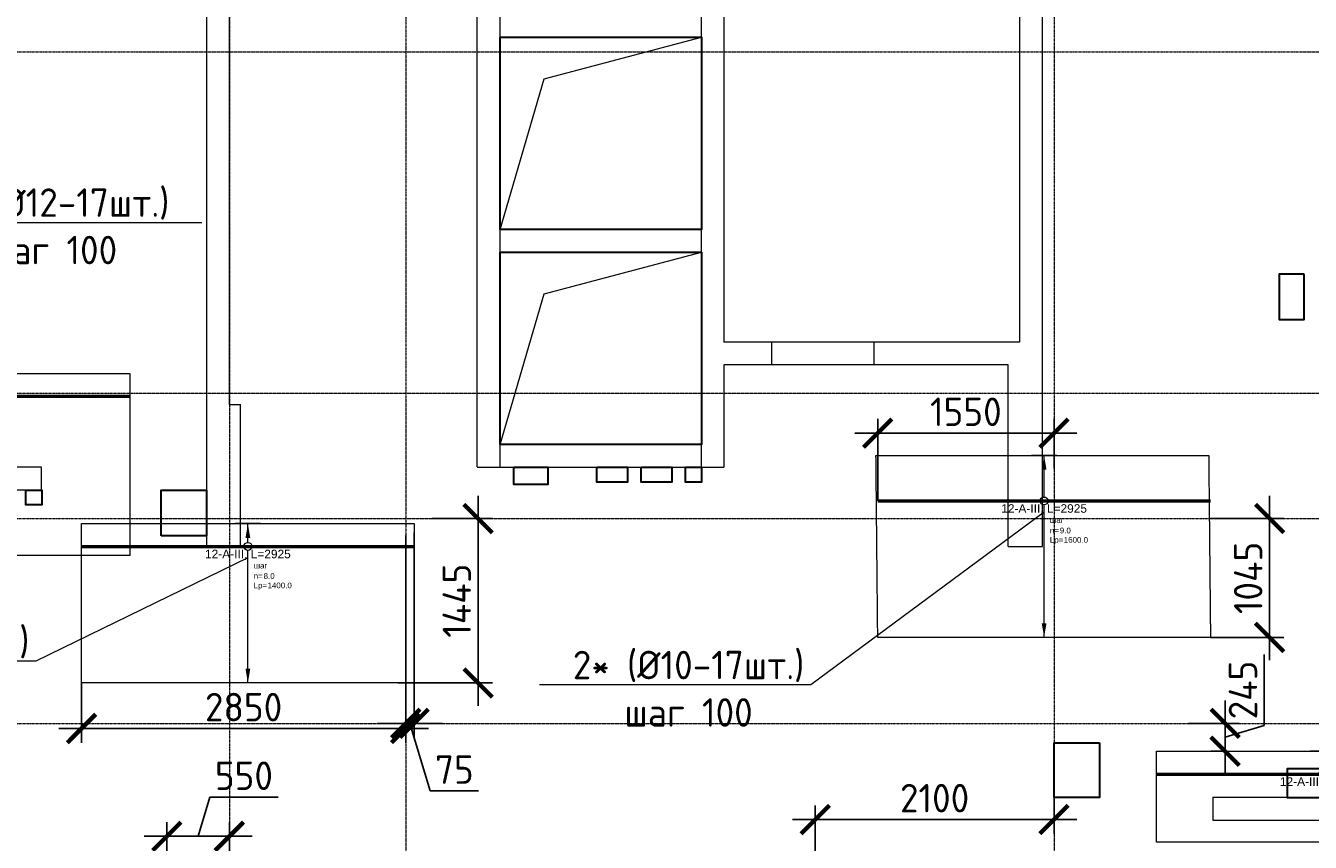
# Model space of a CAD drawing. Header units: millimetres. Extents: x -386473 to 311666, y -59273 to 291770.
# Tile 70 of 132: x 24372 to 35666, y 21351 to 28526. Entities that reach past the tile are written whole.
import ezdxf
from ezdxf import colors
from ezdxf.entities.mleader import LeaderData, LeaderLine
from ezdxf.enums import TextEntityAlignment as Align
from ezdxf.math import Vec2, Vec3

# ---------------------------------------------------------------- set-up
doc = ezdxf.new("R2010")
doc.units = ezdxf.units.MM
doc.set_wipeout_variables(frame=1)
for name, pattern in [('01 Штриховая _4 мм_', [6, 3.5, -2.5]), ('______5', [1100, 800, -100, 100, -100]), ('DASHED', [7, 5, -2, 0]), ('GOST2.303 4', [7, 5, -2, 0]), ('осевая', [50.8, 31.75, -6.35, 6.35, -6.35])]:
    doc.linetypes.add(name, pattern=pattern)
for name, color, linetype, lineweight in [('АрмСтер', 2, 'Continuous', 50), ('контур распр. стерхней', 2, 'GOST2.303 4', 20), ('Оси', 40, '______5', 18), ('Перекрытие ж_бетон', 1, 'Continuous', 30), ('подоснова', 151, 'Continuous', 5), ('РАЗМЕРЫ', 1, 'Continuous', 9)]:
    doc.layers.add(name, color=color, linetype=linetype, lineweight=lineweight)
doc.layers.add('АрмСтер_атрибуты', color=2, linetype='Continuous', lineweight=0, plot=False)
doc.layers.add('Колонна_ бетон', color=7, linetype='Continuous', lineweight=50, true_color=0xb4b496)
doc.styles.add('GOST-2.304_Type-B', font='GOST_Common.ttf')
doc.styles.get("Standard").update_dxf_attribs({"font": 'arial.ttf'})
doc.styles.add('Аннотативный', font='arial.ttf')
doc.dimstyles.new('СПДС', dxfattribs={"dimscale": 100, "dimtxt": 2.5, "dimasz": 2.5, "dimexe": 1.25, "dimexo": 0, "dimtad": 1, "dimdec": 0, "dimtxsty": 'GOST-2.304_Type-B', "dimblk": 'ARCHTICK', "dimcen": 2.5, "dimdle": 2, "dimadec": 0, "dimazin": 2, "dimtfac": 0.75, "dimtdec": 0, "dimtmove": 1, "dimatfit": 3, "dimfxl": 1, "dimtolj": 1, "dimarcsym": 1})

# ---------------------------------------------------------------- blocks, each defined once
blk = doc.blocks.new('оси2')
at = {"layer": 'Оси', "color": 16, "linetype": 'осевая', "lineweight": 0, "ltscale": 0.25, "transparency": 33554687}
for p, q in [((1003495.5, 5465.4), (1003495.5, -20739.3)), ((1005045.5, 5465.4), (1005045.5, -20739.3)), ((1010745.5, 5465.4), (1010745.5, -20739.3)), ((979200, -1392.9), (1032582.1, -1392.9)), ((979200, -4392.9), (1032582.1, -4392.9)), ((979200, -5492.9), (1032582.1, -5492.9)), ((979200, -7292.9), (1032582.1, -7292.9))]:
    blk.add_line(p, q, dxfattribs=at)
blk = doc.blocks.new('*U71')
at = {"layer": 'РАЗМЕРЫ'}
for p, q in [((112, 200), (-112, 200)), ((112, -1400), (-112, -1400))]:
    blk.add_line(p, q, dxfattribs=at)
at = {"layer": 'РАЗМЕРЫ', "ltscale": 15}
blk.add_line((0, -1400), (0, 200), dxfattribs=at)
at = {"layer": 'РАЗМЕРЫ'}
for points in [[(0, 200), (21, 75), (-21, 75)], [(0, -1400), (21, -1275), (-21, -1275)]]:
    blk.add_solid(points, dxfattribs=at)
at = {"layer": 'АрмСтер_атрибуты', "color": 215, "ltscale": 15, "style": 'Аннотативный'}
for s, p in [('шаг', (51, -194)), ('Lр=', (50, -368)), ('n=', (51, -285))]:
    blk.add_text(s, height=50, dxfattribs=at).set_placement(p)
at = {"layer": 'АрмСтер_атрибуты', "style": 'Аннотативный', "flags": 8}
blk.add_attdef('ПОЗ', (110, 30), '', height=75, dxfattribs=at)
at = {"layer": 'АрмСтер_атрибуты', "color": 215, "style": 'Аннотативный'}
for tag, p, flags in [('ШАГ', (191, -194), 10), ('КОЛ', (138, -285), 8), ('ШИРИНА', (173, -368), 8)]:
    blk.add_attdef(tag, p, '', height=50, dxfattribs=dict(at, flags=flags))
at = {"layer": 'АрмСтер_атрибуты', "flags": 9}
for tag, p in [('МАССА', (-1034, -1010)), ('ОБОЗНАЧЕНИЕ', (-1034, -1124))]:
    blk.add_attdef(tag, p, '', height=75, dxfattribs=at)
at = {"linetype": 'Continuous', "lineweight": 0}
blk.add_wipeout([(35, 0), (28, 21), (11, 33), (-11, 33), (-28, 21), (-35, 0), (-28, -21), (-11, -33), (11, -33), (28, -21)], dxfattribs=at)
at = {"color": 0, "linetype": 'ByBlock', "lineweight": -2, "ltscale": 100}
blk.add_line((-1463, 0), (1462, 0), dxfattribs=at)
at = {"layer": 'РАЗМЕРЫ'}
blk.add_circle((0, 0), 35, dxfattribs=at)
at = {"layer": 'АрмСтер_атрибуты', "style": 'Аннотативный', "flags": 8}
blk.add_attdef('НАИМЕНОВАНИЕ', text='', height=75, dxfattribs=at).set_placement((0, -29), align=Align.TOP_CENTER)
blk = doc.blocks.new('_None')
blk = doc.blocks.new('_ArchTick')
at = {"color": 0, "linetype": 'ByBlock', "const_width": 0.15}
blk.add_lwpolyline([(-0.5, -0.5), (0.5, 0.5)], dxfattribs=at)
blk = doc.blocks.new('*D94')
at = {"layer": 'DEFPOINTS', "color": 0, "transparency": 16777216}
for p in [(25613, 21404), (25613, 21151), (26163, 21061)]:
    blk.add_point(p, dxfattribs=at)
at = {"layer": 'РАЗМЕРЫ', "color": 0, "lineweight": -2, "transparency": 16777216}
for p, q in [((25888, 21404), (25991, 21748)), ((25991, 21748), (26591, 21748)), ((25613, 21151), (25613, 21529)), ((26163, 21061), (26163, 21529)), ((26363, 21404), (25413, 21404))]:
    blk.add_line(p, q, dxfattribs=at)
at = {"layer": 'РАЗМЕРЫ', "color": 0, "lineweight": -2, "transparency": 16777216, "xscale": 250, "yscale": 250, "zscale": 250, "rotation": 180}
blk.add_blockref('_ArchTick', (25613, 21404), dxfattribs=at)
at = {"layer": 'РАЗМЕРЫ', "color": 0, "lineweight": -2, "transparency": 16777216, "xscale": 250, "yscale": 250, "zscale": 250}
blk.add_blockref('_ArchTick', (26163, 21404), dxfattribs=at)
at = {"layer": 'РАЗМЕРЫ', "color": 0, "lineweight": 0, "transparency": 16777216, "insert": (26291, 21936), "char_height": 250, "attachment_point": 5, "style": 'GOST-2.304_Type-B'}
blk.add_mtext('\\A1;550', dxfattribs=at)
blk = doc.blocks.new('*D96')
at = {"layer": 'DEFPOINTS', "color": 0, "transparency": 16777216}
for p in [(33413, 21751), (31313, 21551), (31313, 21151)]:
    blk.add_point(p, dxfattribs=at)
at = {"layer": 'РАЗМЕРЫ', "color": 0, "lineweight": -2, "transparency": 16777216}
for p, q in [((33413, 21751), (33413, 21426)), ((31313, 21151), (31313, 21676)), ((33613, 21551), (31113, 21551))]:
    blk.add_line(p, q, dxfattribs=at)
at = {"layer": 'РАЗМЕРЫ', "color": 0, "lineweight": -2, "transparency": 16777216, "xscale": 250, "yscale": 250, "zscale": 250, "rotation": 180}
blk.add_blockref('_ArchTick', (31313, 21551), dxfattribs=at)
at = {"layer": 'РАЗМЕРЫ', "color": 0, "lineweight": -2, "transparency": 16777216, "xscale": 250, "yscale": 250, "zscale": 250}
blk.add_blockref('_ArchTick', (33413, 21551), dxfattribs=at)
at = {"layer": 'РАЗМЕРЫ', "color": 0, "lineweight": 0, "transparency": 16777216, "insert": (32363, 21739), "char_height": 250, "attachment_point": 5, "style": 'GOST-2.304_Type-B'}
blk.add_mtext('\\A1;2100', dxfattribs=at)
blk = doc.blocks.new('*U115')
at = {"layer": 'РАЗМЕРЫ'}
for p, q in [((112, 200), (-112, 200)), ((112, -600), (-112, -600))]:
    blk.add_line(p, q, dxfattribs=at)
at = {"layer": 'РАЗМЕРЫ', "ltscale": 15}
blk.add_line((0, -600), (0, 200), dxfattribs=at)
at = {"layer": 'РАЗМЕРЫ'}
for points in [[(0, 200), (21, 75), (-21, 75)], [(0, -600), (21, -475), (-21, -475)]]:
    blk.add_solid(points, dxfattribs=at)
at = {"layer": 'АрмСтер_атрибуты', "color": 215, "ltscale": 15, "style": 'Аннотативный'}
for s, p in [('шаг', (51, -194)), ('Lр=', (50, -368)), ('n=', (51, -285))]:
    blk.add_text(s, height=50, dxfattribs=at).set_placement(p)
at = {"layer": 'АрмСтер_атрибуты', "style": 'Аннотативный', "flags": 8}
blk.add_attdef('ПОЗ', (110, 30), '', height=75, dxfattribs=at)
at = {"layer": 'АрмСтер_атрибуты', "color": 215, "style": 'Аннотативный'}
for tag, p, flags in [('ШАГ', (191, -194), 10), ('КОЛ', (138, -285), 8), ('ШИРИНА', (173, -368), 8)]:
    blk.add_attdef(tag, p, '', height=50, dxfattribs=dict(at, flags=flags))
at = {"layer": 'АрмСтер_атрибуты', "flags": 9}
for tag, p in [('МАССА', (-1034, -1010)), ('ОБОЗНАЧЕНИЕ', (-1034, -1124))]:
    blk.add_attdef(tag, p, '', height=75, dxfattribs=at)
at = {"linetype": 'Continuous', "lineweight": 0}
blk.add_wipeout([(35, 0), (28, 21), (11, 33), (-11, 33), (-28, 21), (-35, 0), (-28, -21), (-11, -33), (11, -33), (28, -21)], dxfattribs=at)
at = {"color": 0, "linetype": 'ByBlock', "lineweight": -2, "ltscale": 100}
blk.add_line((-1463, 0), (1462, 0), dxfattribs=at)
at = {"layer": 'РАЗМЕРЫ'}
blk.add_circle((0, 0), 35, dxfattribs=at)
at = {"layer": 'АрмСтер_атрибуты', "style": 'Аннотативный', "flags": 8}
blk.add_attdef('НАИМЕНОВАНИЕ', text='', height=75, dxfattribs=at).set_placement((0, -29), align=Align.TOP_CENTER)
blk = doc.blocks.new('*U453')
at = {"layer": 'РАЗМЕРЫ'}
for p, q in [((112, 400), (-112, 400)), ((112, -1200), (-112, -1200))]:
    blk.add_line(p, q, dxfattribs=at)
at = {"layer": 'РАЗМЕРЫ', "ltscale": 15}
blk.add_line((0, -1200), (0, 400), dxfattribs=at)
at = {"layer": 'РАЗМЕРЫ'}
for points in [[(0, 400), (21, 275), (-21, 275)], [(0, -1200), (21, -1075), (-21, -1075)]]:
    blk.add_solid(points, dxfattribs=at)
at = {"layer": 'АрмСтер_атрибуты', "color": 215, "ltscale": 15, "style": 'Аннотативный'}
for s, p in [('шаг', (51, -194)), ('Lр=', (50, -368)), ('n=', (51, -285))]:
    blk.add_text(s, height=50, dxfattribs=at).set_placement(p)
at = {"layer": 'АрмСтер_атрибуты', "style": 'Аннотативный', "flags": 8}
blk.add_attdef('ПОЗ', (110, 30), '', height=75, dxfattribs=at)
at = {"layer": 'АрмСтер_атрибуты', "color": 215, "style": 'Аннотативный'}
for tag, p, flags in [('ШАГ', (191, -194), 10), ('КОЛ', (138, -285), 8), ('ШИРИНА', (173, -368), 8)]:
    blk.add_attdef(tag, p, '', height=50, dxfattribs=dict(at, flags=flags))
at = {"layer": 'АрмСтер_атрибуты', "flags": 9}
for tag, p in [('МАССА', (-1034, -1010)), ('ОБОЗНАЧЕНИЕ', (-1034, -1124))]:
    blk.add_attdef(tag, p, '', height=75, dxfattribs=at)
at = {"linetype": 'Continuous', "lineweight": 0}
blk.add_wipeout([(35, 0), (28, 21), (11, 33), (-11, 33), (-28, 21), (-35, 0), (-28, -21), (-11, -33), (11, -33), (28, -21)], dxfattribs=at)
at = {"color": 0, "linetype": 'ByBlock', "lineweight": -2, "ltscale": 100}
blk.add_line((-1463, 0), (1462, 0), dxfattribs=at)
at = {"layer": 'РАЗМЕРЫ'}
blk.add_circle((0, 0), 35, dxfattribs=at)
at = {"layer": 'АрмСтер_атрибуты', "style": 'Аннотативный', "flags": 8}
blk.add_attdef('НАИМЕНОВАНИЕ', text='', height=75, dxfattribs=at).set_placement((0, -29), align=Align.TOP_CENTER)
blk = doc.blocks.new('*D120')
at = {"layer": 'DEFPOINTS', "color": 0, "transparency": 16777216}
for p in [(31863, 24946), (33413, 24636), (31863, 24351)]:
    blk.add_point(p, dxfattribs=at)
at = {"layer": 'РАЗМЕРЫ', "color": 0, "lineweight": -2, "transparency": 16777216}
for p, q in [((31863, 24351), (31863, 25071)), ((33413, 24636), (33413, 25071)), ((33613, 24946), (31663, 24946))]:
    blk.add_line(p, q, dxfattribs=at)
at = {"layer": 'РАЗМЕРЫ', "color": 0, "lineweight": -2, "transparency": 16777216, "xscale": 250, "yscale": 250, "zscale": 250, "rotation": 180}
blk.add_blockref('_ArchTick', (31863, 24946), dxfattribs=at)
at = {"layer": 'РАЗМЕРЫ', "color": 0, "lineweight": -2, "transparency": 16777216, "xscale": 250, "yscale": 250, "zscale": 250}
blk.add_blockref('_ArchTick', (33413, 24946), dxfattribs=at)
at = {"layer": 'РАЗМЕРЫ', "color": 0, "lineweight": 0, "transparency": 16777216, "insert": (32638, 25134), "char_height": 250, "attachment_point": 5, "style": 'GOST-2.304_Type-B'}
blk.add_mtext('\\A1;1550', dxfattribs=at)
blk = doc.blocks.new('*U111')
at = {"layer": 'РАЗМЕРЫ'}
for p, q in [((112, 200), (-112, 200)), ((112, -1200), (-112, -1200))]:
    blk.add_line(p, q, dxfattribs=at)
at = {"layer": 'РАЗМЕРЫ', "ltscale": 15}
blk.add_line((0, -1200), (0, 200), dxfattribs=at)
at = {"layer": 'РАЗМЕРЫ'}
for points in [[(0, 200), (21, 75), (-21, 75)], [(0, -1200), (21, -1075), (-21, -1075)]]:
    blk.add_solid(points, dxfattribs=at)
at = {"layer": 'АрмСтер_атрибуты', "color": 215, "ltscale": 15, "style": 'Аннотативный'}
for s, p in [('шаг', (51, -194)), ('Lр=', (50, -368)), ('n=', (51, -285))]:
    blk.add_text(s, height=50, dxfattribs=at).set_placement(p)
at = {"layer": 'АрмСтер_атрибуты', "style": 'Аннотативный', "flags": 8}
blk.add_attdef('ПОЗ', (110, 30), '', height=75, dxfattribs=at)
at = {"layer": 'АрмСтер_атрибуты', "color": 215, "style": 'Аннотативный'}
for tag, p, flags in [('ШАГ', (191, -194), 10), ('КОЛ', (138, -285), 8), ('ШИРИНА', (173, -368), 8)]:
    blk.add_attdef(tag, p, '', height=50, dxfattribs=dict(at, flags=flags))
at = {"layer": 'АрмСтер_атрибуты', "flags": 9}
for tag, p in [('МАССА', (-1034, -1010)), ('ОБОЗНАЧЕНИЕ', (-1034, -1124))]:
    blk.add_attdef(tag, p, '', height=75, dxfattribs=at)
at = {"linetype": 'Continuous', "lineweight": 0}
blk.add_wipeout([(35, 0), (28, 21), (11, 33), (-11, 33), (-28, 21), (-35, 0), (-28, -21), (-11, -33), (11, -33), (28, -21)], dxfattribs=at)
at = {"color": 0, "linetype": 'ByBlock', "lineweight": -2, "ltscale": 100}
blk.add_line((-1463, 0), (1462, 0), dxfattribs=at)
at = {"layer": 'РАЗМЕРЫ'}
blk.add_circle((0, 0), 35, dxfattribs=at)
at = {"layer": 'АрмСтер_атрибуты', "style": 'Аннотативный', "flags": 8}
blk.add_attdef('НАИМЕНОВАНИЕ', text='', height=75, dxfattribs=at).set_placement((0, -29), align=Align.TOP_CENTER)
blk = doc.blocks.new('*D175')
at = {"layer": 'DEFPOINTS', "color": 0, "transparency": 16777216}
for p in [(27788, 24074), (27714, 24047, 160), (27788, 22396)]:
    blk.add_point(p, dxfattribs=at)
at = {"layer": 'РАЗМЕРЫ', "color": 0, "lineweight": -2, "transparency": 16777216}
for p, q in [((27788, 24074), (27788, 22271)), ((27714, 24047), (27714, 22271)), ((27714, 22396), (27464, 22396)), ((27714, 22396), (27788, 22396)), ((27714, 22396), (27788, 22396)), ((27751, 22396), (27929, 21803)), ((27788, 22396), (28038, 22396)), ((27929, 21803), (28353, 21803))]:
    blk.add_line(p, q, dxfattribs=at)
at = {"layer": 'РАЗМЕРЫ', "color": 0, "lineweight": -2, "transparency": 16777216, "xscale": 250, "yscale": 250, "zscale": 250}
blk.add_blockref('_ArchTick', (27714, 22396), dxfattribs=at)
at = {"layer": 'РАЗМЕРЫ', "color": 0, "lineweight": -2, "transparency": 16777216, "xscale": 250, "yscale": 250, "zscale": 250, "rotation": 180}
blk.add_blockref('_ArchTick', (27788, 22396), dxfattribs=at)
at = {"layer": 'РАЗМЕРЫ', "color": 0, "lineweight": 0, "transparency": 16777216, "insert": (28141, 21990), "char_height": 250, "attachment_point": 5, "style": 'GOST-2.304_Type-B'}
blk.add_mtext('\\A1;75', dxfattribs=at)
blk = doc.blocks.new('*D176')
at = {"layer": 'DEFPOINTS', "color": 0, "transparency": 16777216}
for p in [(24863, 22751), (27713, 22517), (24863, 22351)]:
    blk.add_point(p, dxfattribs=at)
at = {"layer": 'РАЗМЕРЫ', "color": 0, "lineweight": -2, "transparency": 16777216}
for p, q in [((24863, 22751), (24863, 22226)), ((27713, 22517), (27713, 22226)), ((27913, 22351), (24663, 22351))]:
    blk.add_line(p, q, dxfattribs=at)
at = {"layer": 'РАЗМЕРЫ', "color": 0, "lineweight": -2, "transparency": 16777216, "xscale": 250, "yscale": 250, "zscale": 250, "rotation": 180}
blk.add_blockref('_ArchTick', (24863, 22351), dxfattribs=at)
at = {"layer": 'РАЗМЕРЫ', "color": 0, "lineweight": -2, "transparency": 16777216, "xscale": 250, "yscale": 250, "zscale": 250}
blk.add_blockref('_ArchTick', (27713, 22351), dxfattribs=at)
at = {"layer": 'РАЗМЕРЫ', "color": 0, "lineweight": 0, "transparency": 16777216, "insert": (26288, 22539), "char_height": 250, "attachment_point": 5, "style": 'GOST-2.304_Type-B'}
blk.add_mtext('\\A1;2850', dxfattribs=at)
blk = doc.blocks.new('*D177')
at = {"layer": 'DEFPOINTS', "color": 0, "transparency": 16777216}
for p in [(27946, 24196, 160), (27644, 22751), (28350, 22751)]:
    blk.add_point(p, dxfattribs=at)
at = {"layer": 'РАЗМЕРЫ', "color": 0, "lineweight": -2, "transparency": 16777216}
for p, q in [((28350, 24396), (28350, 22551)), ((27946, 24196), (28475, 24196)), ((27644, 22751), (28475, 22751))]:
    blk.add_line(p, q, dxfattribs=at)
at = {"layer": 'РАЗМЕРЫ', "color": 0, "lineweight": -2, "transparency": 16777216, "xscale": 250, "yscale": 250, "zscale": 250}
for p, rotation in [((28350, 24196), 90), ((28350, 22751), 270)]:
    blk.add_blockref('_ArchTick', p, dxfattribs=dict(at, rotation=rotation))
at = {"layer": 'РАЗМЕРЫ', "color": 0, "lineweight": 0, "transparency": 16777216, "insert": (28162, 23474), "char_height": 250, "attachment_point": 5, "rotation": 90, "style": 'GOST-2.304_Type-B'}
blk.add_mtext('\\A1;1445', dxfattribs=at)
blk = doc.blocks.new('*D178')
at = {"layer": 'DEFPOINTS', "color": 0, "transparency": 16777216}
for p in [(34596, 22396, 160), (34917, 22396), (34922, 22151)]:
    blk.add_point(p, dxfattribs=at)
at = {"layer": 'РАЗМЕРЫ', "color": 0, "lineweight": -2, "transparency": 16777216}
for p, q in [((35261, 22377), (35261, 23002)), ((34917, 21951), (34917, 22596)), ((34596, 22396), (35042, 22396)), ((34917, 22274), (35261, 22377)), ((34922, 22151), (34792, 22151))]:
    blk.add_line(p, q, dxfattribs=at)
at = {"layer": 'РАЗМЕРЫ', "color": 0, "lineweight": -2, "transparency": 16777216, "xscale": 250, "yscale": 250, "zscale": 250}
for p, rotation in [((34917, 22396), 90), ((34917, 22151), 270)]:
    blk.add_blockref('_ArchTick', p, dxfattribs=dict(at, rotation=rotation))
at = {"layer": 'РАЗМЕРЫ', "color": 0, "lineweight": 0, "transparency": 16777216, "insert": (35074, 22689), "char_height": 250, "attachment_point": 5, "rotation": 90, "style": 'GOST-2.304_Type-B'}
blk.add_mtext('\\A1;245', dxfattribs=at)
blk = doc.blocks.new('стены подвала')
at = {"layer": 'Колонна_ бетон', "color": 252, "linetype": 'DASHED', "lineweight": 0, "ltscale": 0.3, "true_color": 0x939598, "transparency": 33554687}
for p, q in [((-175667, -10025, 160), (-175667, -16975, 160)), ((-173897, -10025, 160), (-173897, -16975, 160)), ((-171097, -10025, 160), (-171097, -15875, 160)), ((-178247, -10275, 160), (-178247, -17675, 160)), ((-178047, -10225, 160), (-178047, -16425, 160)), ((-175867, -16975, 160), (-175867, -10225, 160)), ((-173697, -10225, 160), (-173697, -15875, 160)), ((-170897, -17675, 160), (-170897, -10275, 160)), ((-173897, -13195, 160), (-175667, -13195, 160)), ((-175667, -13195, 160), (-175667, -13195, 160)), ((-173897, -13195, 160), (-173897, -13195, 160)), ((-175667, -14885, 160), (-173897, -14885, 160)), ((-175667, -14885, 160), (-175667, -14885, 160)), ((-173897, -14885, 160), (-173897, -14885, 160)), ((-175667, -15085, 160), (-175667, -15085, 160)), ((-175667, -15085, 160), (-173897, -15085, 160)), ((-173897, -15085, 160), (-173897, -15085, 160)), ((-171097, -15875, 160), (-173697, -15875, 160)), ((-173697, -15875, 160), (-173697, -15875, 160)), ((-173277, -15875, 160), (-173277, -15875, 160)), ((-173277, -16075, 160), (-173277, -15875, 160)), ((-172377, -16075, 160), (-172377, -15875, 160)), ((-172377, -15875, 160), (-172377, -15875, 160)), ((-171097, -15875, 160), (-171097, -15875, 160)), ((-173697, -16075, 160), (-173697, -16075, 160)), ((-171197, -16075, 160), (-173697, -16075, 160)), ((-173697, -16075, 160), (-173697, -16975, 160)), ((-173277, -16075, 160), (-173277, -16075, 160)), ((-172377, -16075, 160), (-172377, -16075, 160)), ((-171197, -16075, 160), (-171197, -16075, 160)), ((-171197, -17675, 160), (-171197, -16075, 160)), ((-178047, -16425, 160), (-177947, -16425, 160)), ((-178047, -16425, 160), (-178047, -16425, 160)), ((-177947, -16425, 160), (-177947, -16425, 160)), ((-177947, -17675, 160), (-177947, -16425, 160)), ((-175667, -16775, 160), (-175667, -16775, 160)), ((-173897, -16775, 160), (-175667, -16775, 160)), ((-173897, -16775, 160), (-173897, -16775, 160)), ((-179697, -16975, 160), (-180947, -16975, 160)), ((-179697, -16975, 160), (-179697, -16975, 160)), ((-179697, -17175, 160), (-179697, -16975, 160)), ((-175867, -16975, 160), (-175867, -16975, 160)), ((-175867, -16975, 160), (-173697, -16975, 160)), ((-175667, -16975, 160), (-175667, -16975, 160)), ((-173897, -16975, 160), (-173897, -16975, 160)), ((-173697, -16975, 160), (-173697, -16975, 160)), ((-180947, -17175, 160), (-179697, -17175, 160)), ((-179697, -17175, 160), (-179697, -17175, 160)), ((-178247, -17675, 160), (-178247, -17675, 160)), ((-178247, -17675, 160), (-177947, -17675, 160)), ((-177947, -17675, 160), (-177947, -17675, 160)), ((-171197, -17675, 160), (-171197, -17675, 160)), ((-170897, -17675, 160), (-171197, -17675, 160)), ((-170897, -17675, 160), (-170897, -17675, 160)), ((-169398, -19875, 160), (-169398, -20075, 160)), ((-169398, -19875, 160), (-169398, -19875, 160)), ((-169398, -19875, 160), (-168148, -19875, 160)), ((-169398, -20075, 160), (-169398, -20075, 160)), ((-169398, -20075, 160), (-168148, -20075, 160))]:
    blk.add_line(p, q, dxfattribs=at)
blk = doc.blocks.new('отверстия')
at = {"layer": 'Перекрытие ж_бетон', "lineweight": 30}
for points in [[(-163347, 86390), (-163567, 86390), (-163567, 85990), (-163347, 85990)], [(-165147, 82270), (-165147, 81790), (-165547, 81790), (-165547, 82270)], [(-163097, 81792), (-163097, 82042), (-163497, 82042), (-163497, 81792)]]:
    blk.add_lwpolyline(points, close=True, dxfattribs=at)
for points, elevation in [([(-170297, 84692), (-169997, 84692), (-169997, 84542), (-170297, 84542)], 360), ([(-169567, 84692), (-169297, 84692), (-169297, 84562), (-169567, 84562)], 360), ([(-169177, 84692), (-168907, 84692), (-168907, 84562), (-169177, 84562)], 360), ([(-168787, 84692), (-168647, 84692), (-168647, 84562), (-168787, 84562)], 360), ([(-174587, 84492), (-174447, 84492), (-174447, 84362), (-174587, 84362)], 360), ([(-173397, 84090), (-173397, 84490), (-172997, 84490), (-172997, 84090)], 4500)]:
    blk.add_lwpolyline(points, close=True, dxfattribs=dict(at, elevation=elevation))
blk = doc.blocks.new('*D389')
at = {"layer": 'DEFPOINTS', "color": 0, "transparency": 16777216}
for p in [(34788, 24196), (34788, 23151), (35308, 23151)]:
    blk.add_point(p, dxfattribs=at)
at = {"layer": 'РАЗМЕРЫ', "color": 0, "lineweight": -2, "transparency": 16777216}
for p, q in [((35308, 24396), (35308, 22951)), ((34788, 24196), (35433, 24196)), ((34788, 23151), (35433, 23151))]:
    blk.add_line(p, q, dxfattribs=at)
at = {"layer": 'РАЗМЕРЫ', "color": 0, "lineweight": -2, "transparency": 16777216, "xscale": 250, "yscale": 250, "zscale": 250}
for p, rotation in [((35308, 24196), 90), ((35308, 23151), 270)]:
    blk.add_blockref('_ArchTick', p, dxfattribs=dict(at, rotation=rotation))
at = {"layer": 'РАЗМЕРЫ', "color": 0, "lineweight": 0, "transparency": 16777216, "insert": (35120, 23674), "char_height": 250, "attachment_point": 5, "rotation": 90, "style": 'GOST-2.304_Type-B'}
blk.add_mtext('\\A1;1045', dxfattribs=at)

msp = doc.modelspace()

# ---------------------------------------------------------------- linework, layer by layer
at = {"layer": 'контур распр. стерхней', "linetype": '01 Штриховая _4 мм_'}
for points in [[(25288.7, 23870.5), (22363.7, 23870.5), (22363.7, 25470.5), (25288.7, 25470.5)], [(34788.3, 23151.3), (31863.3, 23151.3), (31847.7, 24751.3), (34772.7, 24751.3)], [(37238.3, 21351.3), (34313.3, 21351.3), (34313.3, 22151.3), (37238.3, 22151.3)]]:
    msp.add_lwpolyline(points, close=True, dxfattribs=at)
at = {"layer": 'Перекрытие ж_бетон', "elevation": 0}
for points in [[(28543.4, 28426.4), (30313.4, 28426.4), (30313.4, 26736.4), (28543.4, 26736.4)], [(28543.4, 26536.4), (30313.4, 26536.4), (30313.4, 24846.4), (28543.4, 24846.4)]]:
    msp.add_lwpolyline(points, close=True, dxfattribs=at)
at = {"layer": 'РАЗМЕРЫ', "lineweight": 0, "elevation": 0}
for points in [[(28543.4, 26736.4), (28932, 28060.7), (30313.4, 28426.4)], [(28543.4, 24846.4), (28932, 26170.7), (30313.4, 26536.4)]]:
    msp.add_lwpolyline(points, dxfattribs=at)

# ---------------------------------------------------------------- block references
at = {"layer": 'РАЗМЕРЫ'}
msp.add_blockref('оси2', (-977331.7, 29689.3, 160), dxfattribs=at)

# ---------------------------------------------------------------- dimensions: what is measured, and where the dimension line sits
at = {"layer": 'РАЗМЕРЫ', "color": 1, "lineweight": 0}
for base, p1, p2, picture, middle in [((25613.3, 21404.4), (26163, 21060.6), (25613.3, 21151.3), '*D94', (26053.8, 21935.7)), ((31312.8, 21551.3), (33413, 21751.3), (31312.8, 21150.8), '*D96', (32362.9, 21738.8))]:
    dim = msp.add_linear_dim(base=base, p1=p1, p2=p2, dimstyle='СПДС', dxfattribs=at)
    dim.commit()
    dim.dimension.update_dxf_attribs({"geometry": picture, "text_midpoint": middle})

# ---------------------------------------------------------------- next in the draw order: block references
at = {"layer": 'АрмСтер', "ltscale": 15}
ref = msp.add_blockref('*U71', (23826.2, 25270.5), dxfattribs=at)
ref.add_attrib('НАИМЕНОВАНИЕ', '12-A-III, L=2925', dxfattribs={"layer": 'АрмСтер_атрибуты', "height": 75, "style": 'Аннотативный', "flags": 8}).set_placement((23826.2, 25241.2), align=Align.TOP_CENTER)
ref.add_attrib('КОЛ', '9.0', (23964.3, 24985.4), dxfattribs={"layer": 'АрмСтер_атрибуты', "color": 215, "height": 50, "style": 'Аннотативный', "flags": 8})
ref.add_attrib('ШИРИНА', '1600.0', (23999.1, 24902.7), dxfattribs={"layer": 'АрмСтер_атрибуты', "color": 215, "height": 50, "style": 'Аннотативный', "flags": 8})
ref = msp.add_blockref('*U453', (33325.8, 24351.3), dxfattribs=at)
ref.add_attrib('НАИМЕНОВАНИЕ', '12-A-III, L=2925', dxfattribs={"layer": 'АрмСтер_атрибуты', "height": 75, "style": 'Аннотативный', "flags": 8}).set_placement((33325.8, 24321.9), align=Align.TOP_CENTER)
ref.add_attrib('КОЛ', '9.0', (33463.9, 24066.1), dxfattribs={"layer": 'АрмСтер_атрибуты', "color": 215, "height": 50, "style": 'Аннотативный', "flags": 8})
ref.add_attrib('ШИРИНА', '1600.0', (33498.7, 23983.5), dxfattribs={"layer": 'АрмСтер_атрибуты', "color": 215, "height": 50, "style": 'Аннотативный', "flags": 8})
ref = msp.add_blockref('*U115', (35775.8, 21951.3), dxfattribs=at)
ref.add_attrib('НАИМЕНОВАНИЕ', '12-A-III, L=2925', dxfattribs={"layer": 'АрмСтер_атрибуты', "height": 75, "style": 'Аннотативный', "flags": 8}).set_placement((35775.8, 21921.9), align=Align.TOP_CENTER)
ref.add_attrib('КОЛ', '5.0', (35913.9, 21666.1), dxfattribs={"layer": 'АрмСтер_атрибуты', "color": 215, "height": 50, "style": 'Аннотативный', "flags": 8})
ref.add_attrib('ШИРИНА', '800.0', (35948.7, 21583.5), dxfattribs={"layer": 'АрмСтер_атрибуты', "color": 215, "height": 50, "style": 'Аннотативный', "flags": 8})

# ---------------------------------------------------------------- next in the draw order: linework, layer by layer
at = {"layer": 'контур распр. стерхней', "linetype": '01 Штриховая _4 мм_'}
msp.add_lwpolyline([(27788.3, 22751.3), (24863.3, 22751.3), (24863.3, 24151.3), (27788.3, 24151.3)], close=True, dxfattribs=at)

# ---------------------------------------------------------------- next in the draw order: dimensions: what is measured, and where the dimension line sits
at = {"layer": 'РАЗМЕРЫ', "color": 1, "lineweight": 0}
dim = msp.add_linear_dim(base=(31863.3, 24946.4), p1=(33413, 24636.4), p2=(31863.3, 24351.3), dimstyle='СПДС', dxfattribs=at)
dim.commit()
dim.dimension.update_dxf_attribs({"geometry": '*D120', "text_midpoint": (32638.2, 25133.9)})
for base, p1, p2, picture, middle in [((35307.9, 23151.3), (34788.3, 24196.4), (34788.3, 23151.3), '*D389', (35120.4, 23673.8)), ((34917.4, 22396.4), (34922.1, 22151.3), (34595.5, 22396.4, 160), '*D178', (35073.7, 22439.5))]:
    dim = msp.add_linear_dim(base=base, p1=p1, p2=p2, angle=90, dimstyle='СПДС', dxfattribs=at)
    dim.commit()
    dim.dimension.update_dxf_attribs({"geometry": picture, "text_midpoint": middle})

# ---------------------------------------------------------------- next in the draw order: leaders
at = {"layer": 'подоснова', "color": 4, "ltscale": 0.3}
ml = msp.add_multileader_mtext('Standard', dxfattribs=at)
ml.set_content('5* (%%C12-17шт.)\\Pшаг 100', color=4, style='GOST-2.304_Type-B')
ml.set_leader_properties(color=256, linetype='ByLayer', lineweight=15)
ml.set_arrow_properties(name='NONE')
ml.build(insert=Vec2(0, 0))
ml.multileader.update_dxf_attribs({"text_left_attachment_type": 6, "text_right_attachment_type": 6, "dogleg_length": 0.1, "arrow_head_size": 18})
ctx = ml.context
ctx.base_point, ctx.char_height, ctx.arrow_head_size, ctx.landing_gap_size, ctx.plane_origin = Vec3(23539.3, 26797.1), 250, 18, 20, Vec3(15185.6, 28124.6)
ctx.left_attachment, ctx.right_attachment, ctx.text_align_type = 6, 6, 1
notes = []
notes.append((ctx, [(0, (1, 1, 0), (23539.2, 26797.1), (1, 0), 0.1, [(0, [(23826.2, 25270.5)], 0, [])])]))
ctx.mtext.insert, ctx.mtext.alignment, ctx.mtext.flow_direction = Vec3(24612.7, 27097.1), 2, 5
at = {"layer": 'подоснова', "color": 3, "ltscale": 0.3}
ml = msp.add_multileader_mtext('Standard', dxfattribs=at)
ml.set_content('2* (%%C10-17шт.)\\Pшаг 100', color=3, style='GOST-2.304_Type-B')
ml.set_leader_properties(color=256, linetype='ByLayer', lineweight=15)
ml.set_arrow_properties(name='NONE')
ml.build(insert=Vec2(0, 0))
ml.multileader.update_dxf_attribs({"text_left_attachment_type": 6, "text_right_attachment_type": 6, "dogleg_length": 0.1, "arrow_head_size": 18})
ctx = ml.context
ctx.base_point, ctx.char_height, ctx.arrow_head_size, ctx.landing_gap_size, ctx.plane_origin = Vec3(29126.5, 22733.9, 360), 250, 18, 20, Vec3(24685.2, 27105.4, 360)
ctx.left_attachment, ctx.right_attachment, ctx.text_align_type = 6, 6, 1
notes.append((ctx, [(1, (1, 1, 0), (31273.5, 22733.9, 360), (-1, 0), 0.1, [(0, [(33325.8, 24251.3, 360)], 0, [])])]))
ctx.mtext.insert, ctx.mtext.alignment, ctx.mtext.flow_direction = Vec3(30200, 23033.9, 360), 2, 5
for ctx, leaders in notes:
    for number, flags, end, landing, length, lines in leaders:
        leader = LeaderData()
        leader.index, (leader.has_last_leader_line, leader.has_dogleg_vector, leader.attachment_direction) = number, flags
        leader.last_leader_point, leader.dogleg_vector, leader.dogleg_length = Vec3(end), Vec3(landing), length
        for number, points, colour, breaks in lines:
            line = LeaderLine()
            line.index, line.vertices, line.color, line.breaks = number, Vec3.list(points), colors.encode_raw_color(colour), breaks
            leader.lines.append(line)
        ctx.leaders.append(leader)

# ---------------------------------------------------------------- next in the draw order: block references
at = {"layer": 'АрмСтер', "ltscale": 15}
ref = msp.add_blockref('*U111', (26325.8, 23951.3), dxfattribs=at)
ref.add_attrib('НАИМЕНОВАНИЕ', '12-A-III, L=2925', dxfattribs={"layer": 'АрмСтер_атрибуты', "height": 75, "style": 'Аннотативный', "flags": 8}).set_placement((26325.8, 23921.9), align=Align.TOP_CENTER)
ref.add_attrib('КОЛ', '8.0', (26463.9, 23666.1), dxfattribs={"layer": 'АрмСтер_атрибуты', "color": 215, "height": 50, "style": 'Аннотативный', "flags": 8})
ref.add_attrib('ШИРИНА', '1400.0', (26498.7, 23583.5), dxfattribs={"layer": 'АрмСтер_атрибуты', "color": 215, "height": 50, "style": 'Аннотативный', "flags": 8})

# ---------------------------------------------------------------- next in the draw order: block references
at = {"layer": 'РАЗМЕРЫ'}
msp.add_blockref('стены подвала', (204207.7, 41621.8), dxfattribs=at)
at = {"layer": 'РАЗМЕРЫ', "color": 6}
msp.add_blockref('отверстия', (198960.1, -60045.9, 160), dxfattribs=at)

# ---------------------------------------------------------------- next in the draw order: dimensions: what is measured, and where the dimension line sits
at = {"layer": 'РАЗМЕРЫ', "color": 1, "lineweight": 0}
dim = msp.add_linear_dim(base=(28349.8, 22751.3), p1=(27946, 24196.4, 160), p2=(27644.1, 22751.3), angle=90, dimstyle='СПДС', dxfattribs=at)
dim.commit()
dim.dimension.update_dxf_attribs({"geometry": '*D177', "text_midpoint": (28162.3, 23473.8)})
for base, p1, p2, picture, middle in [((27788.3047, 22396.4246), (27713.7815, 24046.5223, 160), (27788.3047, 24074.0558), '*D175', (27991.6681, 21990.1746)), ((24863.3, 22351.3), (27713, 22516.7), (24863.3, 22751.3), '*D176', (26288.2, 22538.8))]:
    dim = msp.add_linear_dim(base=base, p1=p1, p2=p2, dimstyle='СПДС', dxfattribs=at)
    dim.commit()
    dim.dimension.update_dxf_attribs({"geometry": picture, "text_midpoint": middle})

# ---------------------------------------------------------------- next in the draw order: leaders
at = {"layer": 'подоснова', "color": 3, "ltscale": 0.3}
ml = msp.add_multileader_mtext('Standard', dxfattribs=at)
ml.set_content('2* (%%C10-17шт.)\\Pшаг 100', color=3, style='GOST-2.304_Type-B')
ml.set_leader_properties(color=256, linetype='ByLayer', lineweight=15)
ml.set_arrow_properties(name='NONE')
ml.build(insert=Vec2(0, 0))
ml.multileader.update_dxf_attribs({"text_left_attachment_type": 6, "text_right_attachment_type": 6, "dogleg_length": 0.1, "arrow_head_size": 18})
ctx = ml.context
ctx.base_point, ctx.char_height, ctx.arrow_head_size, ctx.landing_gap_size, ctx.plane_origin = Vec3(22314, 22942.1, 360), 250, 18, 20, Vec3(17685.2, 26705.4, 360)
ctx.left_attachment, ctx.right_attachment, ctx.text_align_type = 6, 6, 1
notes = []
notes.append((ctx, [(1, (1, 1, 0), (24460.9, 22942.1, 360), (-1, 0), 0.1, [(0, [(26325.8, 23851.3, 360)], 0, [])])]))
ctx.mtext.insert, ctx.mtext.alignment, ctx.mtext.flow_direction = Vec3(23387.4, 23242.1, 360), 2, 5
for ctx, leaders in notes:
    for number, flags, end, landing, length, lines in leaders:
        leader = LeaderData()
        leader.index, (leader.has_last_leader_line, leader.has_dogleg_vector, leader.attachment_direction) = number, flags
        leader.last_leader_point, leader.dogleg_vector, leader.dogleg_length = Vec3(end), Vec3(landing), length
        for number, points, colour, breaks in lines:
            line = LeaderLine()
            line.index, line.vertices, line.color, line.breaks = number, Vec3.list(points), colors.encode_raw_color(colour), breaks
            leader.lines.append(line)
        ctx.leaders.append(leader)

doc.saveas('drawing.dxf')
